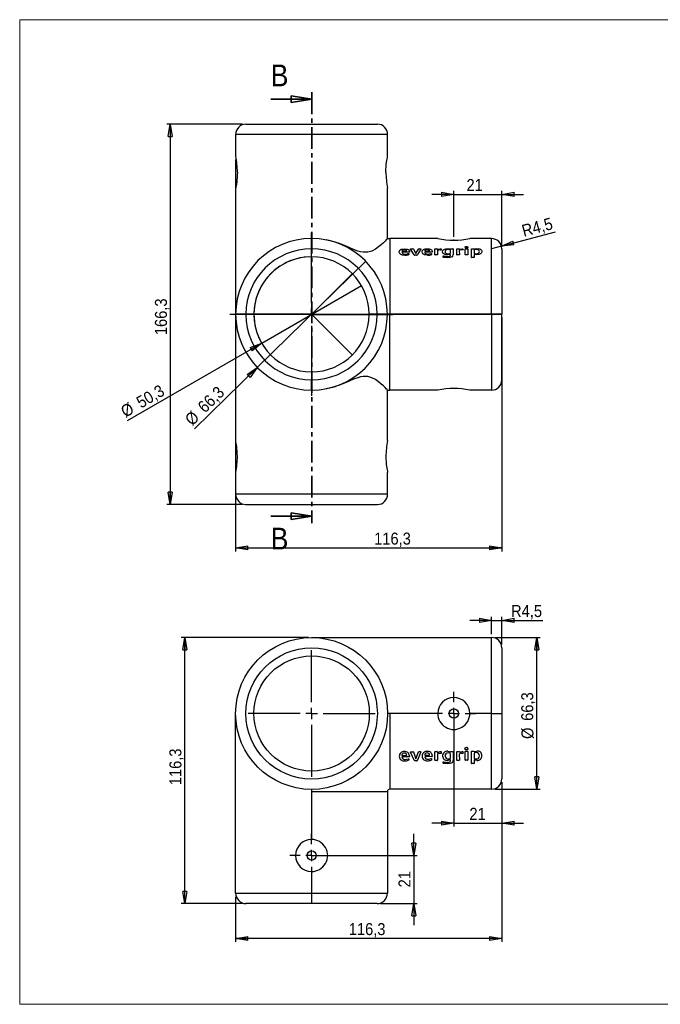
# Model space of a CAD drawing. Header units: millimetres. Extents: x 45 to 622, y 7 to 438.
# Tile 1 of 3: x 45 to 325, y 7 to 438. Entities that reach past the tile are written whole.
import ezdxf

# ---------------------------------------------------------------- set-up
doc = ezdxf.new("R2010")
doc.units = ezdxf.units.MM
doc.header["$LTSCALE"] = 1.5
doc.header["$PDSIZE"] = -1
doc.linetypes.add('SLD-Linia-ciągła', pattern=[0])
doc.linetypes.add('SLD-Linia-kreska-kropka', pattern=[10.16, 6.35, -1.27, 1.27, -1.27])
doc.layers.add('NOTATKI', color=7, linetype='SLD-Linia-ciągła')
doc.layers.add('RAMKA', color=7, linetype='SLD-Linia-ciągła', lineweight=70)
doc.styles.add('SLDTEXTSTYLE0', font='GOTHIC.TTF', dxfattribs={"width": 0.913})
doc.dimstyles.new('SLDDIMSTYLE0', dxfattribs={"dimtxt": 5.25, "dimasz": 5.334, "dimexe": 0, "dimexo": 0.0625, "dimgap": 1.3125, "dimtad": 1, "dimdec": 1, "dimrnd": 1e-09, "dimzin": 12, "dimdsep": 46, "dimtxsty": 'SLDTEXTSTYLE0', "dimblk1": 'CLOSED', "dimblk2": 'CLOSED', "dimsah": 1, "dimcen": 0.09, "dimadec": 0, "dimazin": 3, "dimtfac": 1, "dimtdec": 1, "dimtofl": 0, "dimtmove": 0, "dimatfit": 3, "dimldrblk": 'CLOSED', "dimfxl": 1, "dimfrac": 2, "dimtolj": 1, "dimtzin": 12, "dimarcsym": 0})
doc.dimstyles.new('SLDDIMSTYLE1', dxfattribs={"dimtxt": 5.25, "dimasz": 5.334, "dimexe": 0, "dimexo": 0.0625, "dimgap": 1.3125, "dimtad": 1, "dimdec": 1, "dimrnd": 1e-09, "dimzin": 12, "dimdsep": 46, "dimtxsty": 'SLDTEXTSTYLE0', "dimblk1": 'CLOSED', "dimblk2": 'CLOSED', "dimsah": 1, "dimcen": 0.09, "dimadec": 0, "dimazin": 3, "dimtfac": 1, "dimtdec": 1, "dimtmove": 0, "dimatfit": 0, "dimldrblk": 'CLOSED', "dimfxl": 1, "dimfrac": 2, "dimtolj": 1, "dimtzin": 12, "dimarcsym": 0})
doc.dimstyles.new('SLDDIMSTYLE2', dxfattribs={"dimtxt": 5.25, "dimasz": 5.334, "dimexe": 0, "dimexo": 0.0625, "dimgap": 1.3125, "dimtad": 1, "dimdec": 1, "dimrnd": 1e-09, "dimzin": 12, "dimdsep": 46, "dimtxsty": 'SLDTEXTSTYLE0', "dimblk1": 'NONE', "dimblk2": 'CLOSED', "dimsah": 1, "dimcen": 0, "dimadec": 0, "dimazin": 3, "dimtfac": 1, "dimtdec": 1, "dimtmove": 0, "dimatfit": 3, "dimldrblk": 'NONE', "dimfxl": 1, "dimfrac": 2, "dimtolj": 1, "dimtzin": 12, "dimarcsym": 0})
doc.dimstyles.new('SLDDIMSTYLE3', dxfattribs={"dimtxt": 5.25, "dimasz": 5.334, "dimexe": 0, "dimexo": 0.0625, "dimgap": 1.3125, "dimtad": 1, "dimdec": 1, "dimrnd": 1e-09, "dimzin": 12, "dimdsep": 46, "dimtxsty": 'SLDTEXTSTYLE0', "dimblk1": 'CLOSED', "dimblk2": 'CLOSED', "dimsah": 1, "dimcen": 0, "dimadec": 0, "dimazin": 3, "dimtfac": 1, "dimtdec": 1, "dimtofl": 0, "dimtmove": 0, "dimatfit": 3, "dimldrblk": 'CLOSED', "dimfxl": 1, "dimfrac": 2, "dimtolj": 1, "dimtzin": 12, "dimarcsym": 0})
doc.dimstyles.new('SLDDIMSTYLE4', dxfattribs={"dimtxt": 5.25, "dimasz": 5.334, "dimexe": 0, "dimexo": 0.0625, "dimgap": 1.3125, "dimtad": 1, "dimdec": 1, "dimrnd": 1e-09, "dimzin": 12, "dimdsep": 46, "dimtxsty": 'SLDTEXTSTYLE0', "dimblk1": 'NONE', "dimblk2": 'CLOSED', "dimsah": 1, "dimcen": 0, "dimadec": 0, "dimazin": 3, "dimtfac": 1, "dimtdec": 1, "dimtmove": 0, "dimatfit": 3, "dimldrblk": 'NONE', "dimfxl": 1, "dimfrac": 2, "dimtolj": 1, "dimtzin": 12, "dimarcsym": 0})

# ---------------------------------------------------------------- blocks, each defined once
blk = doc.blocks.new('_Closed')
at = {"color": 0, "linetype": 'ByBlock', "lineweight": -2}
for p, q in [((-1, 0.166667), (0, 0)), ((-1, 0.166667), (-1, -0.166667)), ((0, 0), (-1, -0.166667)), ((0, 0), (-1, 0))]:
    blk.add_line(p, q, dxfattribs=at)
blk = doc.blocks.new('_D')
at = {"layer": 'NOTATKI'}
for p, q in [((171.15, 167.86), (115.6, 167.86)), ((117.1, 51.56), (117.1, 167.86)), ((142.35, 51.56), (115.6, 51.56))]:
    blk.add_line(p, q, dxfattribs=at)
at = {"layer": 'NOTATKI', "xscale": 5.334000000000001, "yscale": 5.334000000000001}
for p, rotation in [((117.1, 167.86), 90.00000000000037), ((117.1, 51.56), 270.0000000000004)]:
    blk.add_blockref('_Closed', p, dxfattribs=dict(at, rotation=rotation))
at = {"layer": 'NOTATKI', "insert": (110.39, 103.29), "char_height": 5.25, "attachment_point": 1, "rotation": 90, "style": 'SLDTEXTSTYLE0'}
blk.add_mtext('116,3', dxfattribs=at)
blk = doc.blocks.new('_D_1')
at = {"layer": 'NOTATKI'}
for p, q in [((217.18, 72.56), (217.18, 82.08)), ((174.05, 72.56), (218.68, 72.56)), ((217.18, 72.56), (217.18, 51.56)), ((202.65, 51.56), (218.68, 51.56)), ((217.18, 51.56), (217.18, 42.03))]:
    blk.add_line(p, q, dxfattribs=at)
at = {"layer": 'NOTATKI', "xscale": 5.334000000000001, "yscale": 5.334000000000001}
for p, rotation in [((217.18, 72.56), 270.0000000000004), ((217.18, 51.56), 90.0000000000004)]:
    blk.add_blockref('_Closed', p, dxfattribs=dict(at, rotation=rotation))
at = {"layer": 'NOTATKI', "insert": (210.48, 58.62), "char_height": 5.25, "attachment_point": 1, "rotation": 90, "style": 'SLDTEXTSTYLE0'}
blk.add_mtext('21', dxfattribs=at)
blk = doc.blocks.new('_D_2')
at = {"layer": 'NOTATKI'}
for p, q in [((252.65, 167.86), (272.4, 167.86)), ((270.9, 101.56), (270.9, 167.86)), ((252.65, 101.56), (272.4, 101.56))]:
    blk.add_line(p, q, dxfattribs=at)
at = {"layer": 'NOTATKI', "xscale": 5.334000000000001, "yscale": 5.334000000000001}
for p, rotation in [((270.9, 167.86), 90.0000000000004), ((270.9, 101.56), 270.0000000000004)]:
    blk.add_blockref('_Closed', p, dxfattribs=dict(at, rotation=rotation))
at = {"layer": 'NOTATKI', "char_height": 5.25, "attachment_point": 1, "rotation": 90, "style": 'SLDTEXTSTYLE0'}
for s, insert in [('66,3', (264.12, 131.44)), ('%%c', (264.2, 123.52))]:
    blk.add_mtext(s, dxfattribs=dict(at, insert=insert))
blk = doc.blocks.new('_D_3')
at = {"layer": 'NOTATKI'}
for p, q in [((255.65, 104.56), (255.65, 34.8)), ((139.35, 54.56), (139.35, 34.8)), ((255.65, 36.3), (139.35, 36.3))]:
    blk.add_line(p, q, dxfattribs=at)
at = {"layer": 'NOTATKI', "xscale": 5.334000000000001, "yscale": 5.334000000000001, "rotation": 180.0000000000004}
blk.add_blockref('_Closed', (139.35, 36.3), dxfattribs=at)
at = {"layer": 'NOTATKI', "xscale": 5.334000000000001, "yscale": 5.334000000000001}
blk.add_blockref('_Closed', (255.65, 36.3), dxfattribs=at)
at = {"layer": 'NOTATKI', "insert": (188.77, 43.01), "char_height": 5.25, "attachment_point": 1, "style": 'SLDTEXTSTYLE0'}
blk.add_mtext('116,3', dxfattribs=at)
blk = doc.blocks.new('_D_4')
at = {"layer": 'NOTATKI'}
for p, q in [((234.65, 133.16), (234.65, 85.19)), ((255.65, 104.56), (255.65, 85.19)), ((234.65, 86.69), (225.13, 86.69)), ((234.65, 86.69), (255.65, 86.69)), ((255.65, 86.69), (265.18, 86.69))]:
    blk.add_line(p, q, dxfattribs=at)
at = {"layer": 'NOTATKI', "xscale": 5.334000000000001, "yscale": 5.334000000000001}
blk.add_blockref('_Closed', (234.65, 86.69), dxfattribs=at)
at = {"layer": 'NOTATKI', "xscale": 5.334000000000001, "yscale": 5.334000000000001, "rotation": 180.0000000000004}
blk.add_blockref('_Closed', (255.65, 86.69), dxfattribs=at)
at = {"layer": 'NOTATKI', "insert": (241.47, 93.4), "char_height": 5.25, "attachment_point": 1, "style": 'SLDTEXTSTYLE0'}
blk.add_mtext('21', dxfattribs=at)
blk = doc.blocks.new('_D_5')
at = {"layer": 'NOTATKI'}
for p, q in [((251.15, 169.36), (251.15, 176.87)), ((255.65, 164.86), (255.65, 176.87)), ((251.15, 175.37), (241.63, 175.37)), ((251.15, 175.37), (255.65, 175.37)), ((255.65, 175.37), (273.62, 175.37))]:
    blk.add_line(p, q, dxfattribs=at)
at = {"layer": 'NOTATKI', "xscale": 5.334000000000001, "yscale": 5.334000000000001}
blk.add_blockref('_Closed', (251.15, 175.37), dxfattribs=at)
at = {"layer": 'NOTATKI', "xscale": 5.334000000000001, "yscale": 5.334000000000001, "rotation": 180.0000000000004}
blk.add_blockref('_Closed', (255.65, 175.37), dxfattribs=at)
at = {"layer": 'NOTATKI', "insert": (259.67, 182.08), "char_height": 5.25, "attachment_point": 1, "style": 'SLDTEXTSTYLE0'}
blk.add_mtext('R4,5', dxfattribs=at)
blk = doc.blocks.new('SW_CENTERMARKSYMBOL_0')
at = {"layer": 'NOTATKI', "color": 0}
for p, q in [((0, 5), (0, 9.5)), ((-5, 0), (-9.5, 0)), ((0, 0), (-2.5, 0)), ((0, 0), (0, 2.5)), ((0, 0), (0, -2.5)), ((0, 0), (2.5, 0)), ((5, 0), (9.5, 0)), ((0, -5), (0, -9.5))]:
    blk.add_line(p, q, dxfattribs=at)
blk = doc.blocks.new('SW_CENTERMARKSYMBOL_1')
at = {"layer": 'NOTATKI', "color": 0}
for p, q in [((0, 5), (0, 9.5)), ((-5, 0), (-9.5, 0)), ((0, 0), (-2.5, 0)), ((0, 0), (0, 2.5)), ((0, 0), (0, -2.5)), ((0, 0), (2.5, 0)), ((5, 0), (9.5, 0)), ((0, -5), (0, -9.5))]:
    blk.add_line(p, q, dxfattribs=at)
blk = doc.blocks.new('SW_CENTERMARKSYMBOL_2')
at = {"layer": 'NOTATKI', "color": 0}
for p, q in [((0, 5), (0, 27.7)), ((-5, 0), (-27.7, 0)), ((0, 0), (-2.5, 0)), ((0, 0), (0, 2.5)), ((0, 0), (0, -2.5)), ((0, 0), (2.5, 0)), ((5, 0), (27.7, 0)), ((0, -5), (0, -27.7))]:
    blk.add_line(p, q, dxfattribs=at)
blk = doc.blocks.new('_D_6')
at = {"layer": 'NOTATKI'}
for p, q in [((234.65, 361.64), (225.13, 361.64)), ((234.65, 343.06), (234.65, 363.14)), ((234.65, 361.64), (255.65, 361.64)), ((255.65, 339.32), (255.65, 363.14)), ((255.65, 361.64), (265.18, 361.64))]:
    blk.add_line(p, q, dxfattribs=at)
at = {"layer": 'NOTATKI', "xscale": 5.334000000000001, "yscale": 5.334000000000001}
blk.add_blockref('_Closed', (234.65, 361.64), dxfattribs=at)
at = {"layer": 'NOTATKI', "xscale": 5.334000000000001, "yscale": 5.334000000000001, "rotation": 180.0000000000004}
blk.add_blockref('_Closed', (255.65, 361.64), dxfattribs=at)
at = {"layer": 'NOTATKI', "insert": (240.19, 368.34), "char_height": 5.25, "attachment_point": 1, "style": 'SLDTEXTSTYLE0'}
blk.add_mtext('21', dxfattribs=at)
blk = doc.blocks.new('_D_7')
at = {"layer": 'NOTATKI'}
for q in [(194.28, 321.74), (91.89, 262.63)]:
    blk.add_line((150.72, 296.59), q, dxfattribs=at)
blk.add_arc((172.5, 309.17), 25.15, 93.4132, 213.4132, dxfattribs=at)
at = {"layer": 'NOTATKI', "xscale": 5.334000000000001, "yscale": 5.334000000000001, "rotation": 30.00000000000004}
blk.add_blockref('_Closed', (150.72, 296.59, 12.15), dxfattribs=at)
at = {"layer": 'NOTATKI', "char_height": 5.25, "attachment_point": 1, "rotation": 30, "style": 'SLDTEXTSTYLE0'}
for s, insert in [('50,3', (95.36, 272.46)), ('%%c', (88.54, 268.43))]:
    blk.add_mtext(s, dxfattribs=dict(at, insert=insert))
blk = doc.blocks.new('_None')
blk = doc.blocks.new('_D_8')
at = {"layer": 'NOTATKI'}
for q in [(279.07, 345.3), (251.15, 337.82)]:
    blk.add_line((255.5, 338.98), q, dxfattribs=at)
at = {"layer": 'NOTATKI', "xscale": 5.334000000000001, "yscale": 5.334000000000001, "rotation": 195.0000000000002}
blk.add_blockref('_Closed', (255.5, 338.98, 12.15), dxfattribs=at)
at = {"layer": 'NOTATKI', "insert": (263.88, 348.1), "char_height": 5.25, "attachment_point": 1, "rotation": 15, "style": 'SLDTEXTSTYLE0'}
blk.add_mtext('R4,5', dxfattribs=at)
blk = doc.blocks.new('_D_9')
at = {"layer": 'NOTATKI'}
for p, q in [((139.35, 376.81), (139.35, 205.53)), ((255.65, 307.77), (255.65, 205.53)), ((139.35, 207.03), (255.65, 207.03))]:
    blk.add_line(p, q, dxfattribs=at)
at = {"layer": 'NOTATKI', "xscale": 5.334000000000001, "yscale": 5.334000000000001, "rotation": 180.0000000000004}
blk.add_blockref('_Closed', (139.35, 207.03, 12.15), dxfattribs=at)
at = {"layer": 'NOTATKI', "xscale": 5.334000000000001, "yscale": 5.334000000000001}
blk.add_blockref('_Closed', (255.65, 207.03, 12.15), dxfattribs=at)
at = {"layer": 'NOTATKI', "insert": (199.86, 213.74), "char_height": 5.25, "attachment_point": 1, "style": 'SLDTEXTSTYLE0'}
blk.add_mtext('116,3', dxfattribs=at)
blk = doc.blocks.new('_D_10')
at = {"layer": 'NOTATKI'}
for p, q in [((142.35, 392.32), (109.28, 392.32)), ((110.78, 392.32), (110.78, 226.02)), ((142.35, 226.02), (109.28, 226.02))]:
    blk.add_line(p, q, dxfattribs=at)
at = {"layer": 'NOTATKI', "xscale": 5.334000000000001, "yscale": 5.334000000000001}
for p, rotation in [((110.78, 392.32, 12.15), 90.0000000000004), ((110.78, 226.02, 12.15), 270.0000000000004)]:
    blk.add_blockref('_Closed', p, dxfattribs=dict(at, rotation=rotation))
at = {"layer": 'NOTATKI', "insert": (104.08, 300.08), "char_height": 5.25, "attachment_point": 1, "rotation": 90, "style": 'SLDTEXTSTYLE0'}
blk.add_mtext('166,3', dxfattribs=at)
blk = doc.blocks.new('_D_11')
at = {"layer": 'NOTATKI'}
for q in [(196.19, 332.36), (121.36, 259.11)]:
    blk.add_line((148.81, 285.98), q, dxfattribs=at)
at = {"layer": 'NOTATKI', "xscale": 5.334000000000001, "yscale": 5.334000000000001, "rotation": 44.39158559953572}
blk.add_blockref('_Closed', (148.81, 285.98, 12.15), dxfattribs=at)
at = {"layer": 'NOTATKI', "char_height": 5.25, "attachment_point": 1, "rotation": 44.3916, "style": 'SLDTEXTSTYLE0'}
for s, insert in [('66,3', (122.28, 269.49)), ('%%c', (116.68, 263.89))]:
    blk.add_mtext(s, dxfattribs=dict(at, insert=insert))
blk = doc.blocks.new('SW_CENTERMARKSYMBOL_3')
at = {"layer": 'NOTATKI', "color": 0}
for p, q in [((0, 5), (0, 35.65)), ((-5, 0), (-35.65, 0)), ((0, 0), (-2.5, 0)), ((0, 0), (0, 2.5)), ((0, 0), (0, -2.5)), ((0, 0), (2.5, 0)), ((5, 0), (35.65, 0)), ((0, -5), (0, -35.65))]:
    blk.add_line(p, q, dxfattribs=at)

msp = doc.modelspace()

# ---------------------------------------------------------------- linework, layer by layer
at = {"color": 7, "linetype": 'SLD-Linia-kreska-kropka', "lineweight": 35}
msp.add_line((172.65, 406.27), (172.65, 217.93), dxfattribs=at)
at = {"color": 7, "linetype": 'SLD-Linia-ciągła', "lineweight": 35}
for p, q in [((154.65, 403.27), (172.65, 403.27)), ((154.65, 220.93), (172.65, 220.93))]:
    msp.add_line(p, q, dxfattribs=at)
at = {"color": 7, "linetype": 'SLD-Linia-ciągła', "lineweight": 25}
for p, q in [((143.85, 392.32), (201.25, 392.32)), ((139.35, 387.82), (139.35, 378.31)), ((205.75, 387.82), (139.35, 387.82)), ((205.75, 378.29), (205.75, 387.82)), ((139.35, 364.34), (139.35, 309.27)), ((205.75, 342.32), (205.75, 364.33)), ((172.5, 342.32), (172.5, 337.82)), ((205.75, 342.32), (205.75, 342.32)), ((205.75, 342.32), (206.65, 342.32)), ((206.65, 342.32), (206.65, 309.27)), ((227.65, 342.32), (206.65, 342.32)), ((251.15, 342.32), (241.65, 342.32)), ((251.15, 309.27), (251.15, 342.32)), ((211.98, 336.84), (211.98, 336.77)), ((211.98, 336.77), (214.1, 336.78)), ((215.13, 336.35), (211.99, 336.33)), ((215.24, 336.64), (215.25, 336.42)), ((217.28, 335.23), (215.77, 337.65)), ((215.93, 337.77), (216.79, 337.77)), ((216.99, 337.71), (218.14, 335.71)), ((218.14, 335.71), (219.25, 337.7)), ((220.2, 337.71), (218.77, 335.27)), ((219.5, 337.79), (220.06, 337.79)), ((221.96, 336.89), (221.97, 336.82)), ((221.97, 336.82), (224.09, 336.83)), ((225.11, 336.4), (221.97, 336.38)), ((225.23, 336.68), (225.23, 336.47)), ((226.41, 335.21), (226.37, 337.73)), ((226.49, 337.79), (227.26, 337.8)), ((227.41, 337.73), (227.41, 337.65)), ((227.52, 336.95), (227.55, 335.21)), ((227.68, 337.69), (228.75, 337.82)), ((228.69, 337.29), (228.46, 337.31)), ((228.86, 337.29), (228.69, 337.29)), ((229.13, 337.72), (229.14, 337.36)), ((232.89, 337.4), (232.22, 337.47)), ((233.2, 336.03), (233.18, 337.11)), ((233.27, 337.73), (233.27, 337.78)), ((233.39, 337.84), (234.18, 337.85)), ((235.95, 335.26), (235.91, 337.77)), ((236.03, 337.83), (236.8, 337.84)), ((236.95, 337.77), (236.95, 337.69)), ((237.06, 336.99), (237.09, 335.26)), ((237.22, 337.73), (238.29, 337.86)), ((238.23, 337.34), (238, 337.36)), ((238.4, 337.33), (238.23, 337.34)), ((238.67, 337.76), (238.68, 337.4)), ((239.66, 335.28), (239.62, 337.82)), ((239.74, 337.88), (240.63, 337.88)), ((240.76, 337.82), (240.8, 335.28)), ((242.48, 337.88), (243.2, 337.88)), ((243.38, 337.82), (243.38, 337.77)), ((243.51, 337.18), (243.52, 336.03)), ((243.65, 337.81), (244.69, 337.94)), ((255.65, 337.82), (255.65, 309.27)), ((213.41, 335.49), (213.96, 335.53)), ((213.96, 335.53), (214.75, 335.73)), ((214.98, 335.64), (214.98, 335.38)), ((218.37, 335.03), (217.65, 335.03)), ((223.39, 335.54), (223.95, 335.59)), ((223.95, 335.59), (224.73, 335.78)), ((224.96, 335.69), (224.96, 335.43)), ((227.42, 335.14), (226.53, 335.13)), ((229.97, 334.25), (229.96, 334.6)), ((231.9, 333.91), (230.62, 334)), ((232.96, 335.31), (232, 335.16)), ((233.21, 335.36), (232.96, 335.31)), ((233.21, 335.22), (233.21, 335.36)), ((236.96, 335.19), (236.07, 335.18)), ((240.67, 335.21), (239.78, 335.2)), ((243.43, 333.99), (242.54, 333.99)), ((243.53, 335.35), (243.55, 334.07)), ((244.68, 335.18), (243.79, 335.3)), ((143.85, 309.27), (139.35, 309.27)), ((139.35, 309.07), (139.35, 253.99)), ((143.85, 309.07), (139.35, 309.07)), ((147.35, 309.27), (143.85, 309.27)), ((147.35, 309.07), (143.85, 309.07)), ((172.65, 309.27), (147.35, 309.27)), ((172.65, 309.07), (147.35, 309.07)), ((172.65, 309.27), (197.65, 309.27)), ((172.65, 309.07), (197.65, 309.07)), ((201.15, 309.27), (197.65, 309.27)), ((201.15, 309.07), (197.65, 309.07)), ((205.65, 309.27), (201.15, 309.27)), ((205.65, 309.07), (201.15, 309.07)), ((206.65, 309.27), (205.65, 309.27)), ((206.65, 309.07), (205.65, 309.07)), ((251.15, 309.27), (206.65, 309.27)), ((206.65, 276.02), (206.65, 309.07)), ((251.15, 309.07), (206.65, 309.07)), ((255.65, 309.27), (251.15, 309.27)), ((251.15, 309.07), (251.15, 276.02)), ((255.65, 309.07), (251.15, 309.07)), ((255.65, 280.52), (255.65, 309.07)), ((172.5, 276.02), (172.5, 280.52)), ((205.75, 276.02), (205.75, 276.02)), ((205.75, 254.01), (205.75, 276.02)), ((205.75, 276.02), (206.65, 276.02)), ((227.65, 276.02), (206.65, 276.02)), ((251.15, 276.02), (241.65, 276.02)), ((139.35, 240.03), (139.35, 230.52)), ((205.75, 230.52), (205.75, 240.04)), ((205.75, 230.52), (139.35, 230.52)), ((143.85, 226.02), (201.25, 226.02)), ((172.65, 167.86), (251.15, 167.86)), ((251.15, 134.71), (251.15, 167.86)), ((255.65, 163.36), (255.65, 134.71)), ((139.35, 56.06), (139.35, 134.56)), ((206.65, 134.71), (205.75, 134.71)), ((206.65, 134.71), (206.65, 101.56)), ((227.65, 134.71), (206.65, 134.71)), ((251.15, 134.71), (241.65, 134.71)), ((251.15, 101.56), (251.15, 134.71)), ((251.15, 134.71), (255.65, 134.71)), ((255.65, 134.71), (255.65, 106.06)), ((211.98, 116.46), (211.98, 116.34)), ((211.98, 116.34), (214.1, 116.36)), ((217.28, 114.22), (215.77, 117.75)), ((215.93, 117.95), (216.79, 117.95)), ((216.99, 117.85), (218.14, 114.84)), ((218.14, 114.84), (219.25, 117.83)), ((220.2, 117.85), (218.77, 114.27)), ((219.5, 117.97), (220.06, 117.98)), ((221.96, 116.53), (221.97, 116.42)), ((221.97, 116.42), (224.09, 116.43)), ((226.41, 114.19), (226.37, 117.88)), ((226.49, 117.98), (227.26, 117.99)), ((227.41, 117.88), (227.41, 117.74)), ((227.52, 116.61), (227.55, 114.2)), ((227.68, 117.8), (228.75, 118.03)), ((228.69, 117.16), (228.46, 117.19)), ((228.86, 117.15), (228.69, 117.16)), ((229.13, 117.86), (229.14, 117.27)), ((232.89, 117.33), (232.22, 117.45)), ((233.2, 115.28), (233.18, 116.86)), ((233.27, 117.87), (233.27, 117.97)), ((233.39, 118.07), (234.18, 118.08)), ((235.95, 114.26), (235.91, 117.95)), ((236.03, 118.06), (236.8, 118.06)), ((236.95, 117.95), (236.95, 117.82)), ((237.06, 116.68), (237.09, 114.26)), ((237.22, 117.87), (238.29, 118.1)), ((238.23, 117.23), (238, 117.26)), ((238.4, 117.21), (238.23, 117.23)), ((238.67, 117.93), (238.68, 117.34)), ((239.66, 114.28), (239.62, 118.02)), ((239.74, 118.13), (240.63, 118.14)), ((240.76, 118.03), (240.8, 114.29)), ((242.48, 118.14), (243.2, 118.14)), ((243.38, 118.03), (243.38, 117.95)), ((243.51, 116.97), (243.52, 115.28)), ((243.65, 118.02), (244.69, 118.24)), ((215.13, 115.73), (211.99, 115.7)), ((213.41, 114.56), (213.96, 114.61)), ((213.96, 114.61), (214.75, 114.87)), ((214.98, 114.75), (214.98, 114.41)), ((215.24, 116.15), (215.25, 115.83)), ((218.37, 113.97), (217.65, 113.97)), ((225.11, 115.8), (221.97, 115.77)), ((223.39, 114.62), (223.95, 114.68)), ((223.95, 114.68), (224.73, 114.94)), ((224.96, 114.82), (224.96, 114.48)), ((225.23, 116.22), (225.23, 115.9)), ((227.42, 114.1), (226.53, 114.1)), ((229.97, 113.03), (229.96, 113.44)), ((231.9, 112.64), (230.62, 112.75)), ((232.96, 114.32), (232, 114.13)), ((233.21, 114.39), (232.96, 114.32)), ((233.21, 114.2), (233.21, 114.39)), ((236.96, 114.17), (236.07, 114.16)), ((240.67, 114.19), (239.78, 114.19)), ((243.43, 112.74), (242.54, 112.73)), ((243.53, 114.37), (243.55, 112.83)), ((244.68, 114.15), (243.79, 114.31)), ((172.5, 101.46), (172.5, 100.56)), ((172.5, 100.56), (205.65, 100.56)), ((172.5, 100.56), (172.5, 79.56)), ((205.65, 100.56), (205.65, 56.06)), ((251.15, 101.56), (206.65, 101.56)), ((172.5, 65.56), (172.5, 56.06)), ((139.35, 56.06), (172.5, 56.06)), ((172.5, 56.06), (172.5, 51.56)), ((172.5, 56.06), (205.65, 56.06)), ((172.5, 51.56), (143.85, 51.56)), ((201.15, 51.56), (172.5, 51.56))]:
    msp.add_line(p, q, dxfattribs=at)
at = {"color": 7, "linetype": 'SLD-Linia-ciągła', "lineweight": 25, "flags": 128}
for points in [[(205, 371.32), (205.02, 372.46), (205.09, 373.61), (205.18, 374.65), (205.29, 375.64), (205.41, 376.48), (205.54, 377.21), (205.64, 377.76), (205.71, 378.13), (205.75, 378.3), (205.75, 378.29)], [(140.1, 371.32), (140.08, 370.17), (140.02, 369.03), (139.93, 367.98), (139.81, 367), (139.69, 366.15), (139.57, 365.43), (139.46, 364.88), (139.39, 364.5), (139.35, 364.33), (139.36, 364.34)], [(205.75, 342.32), (205.68, 342.25), (205.48, 342.04), (205.13, 341.7), (204.65, 341.22), (203.88, 340.49), (202.94, 339.63), (201.81, 338.67), (200.49, 337.71), (198.91, 336.86), (197.05, 336.32), (195.01, 336.31), (193.89, 336.53), (192.73, 336.86), (190.85, 337.57), (188.9, 338.39), (186.85, 339.25), (184.71, 340.08), (182.78, 340.73), (180.77, 341.29), (178.95, 341.68)], [(210.84, 336.46), (210.95, 336.98), (211.12, 337.22), (211.37, 337.43), (211.72, 337.6), (212.13, 337.71), (213.06, 337.8)], [(213.25, 335.01), (212.29, 335.09), (211.85, 335.21), (211.47, 335.4), (211.17, 335.63), (210.98, 335.9), (210.84, 336.46)], [(213.03, 337.39), (212.62, 337.34), (212.44, 337.3), (212.27, 337.24), (212.14, 337.16), (212.05, 337.06), (211.98, 336.84)], [(211.99, 336.33), (212.08, 336.01), (212.2, 335.86), (212.38, 335.73), (212.6, 335.62), (212.85, 335.55), (213.41, 335.49)], [(214.1, 336.78), (214.03, 337.02), (213.95, 337.13), (213.83, 337.23), (213.66, 337.3), (213.46, 337.35), (213.03, 337.39)], [(213.06, 337.8), (213.92, 337.74), (214.33, 337.65), (214.67, 337.51), (214.94, 337.33), (215.12, 337.11), (215.24, 336.64)], [(215.25, 336.42), (215.24, 336.39), (215.23, 336.38), (215.21, 336.37), (215.17, 336.36), (215.13, 336.35)], [(215.75, 337.71), (215.75, 337.73), (215.76, 337.74), (215.78, 337.75), (215.81, 337.76), (215.87, 337.77), (215.93, 337.77)], [(215.77, 337.65), (215.75, 337.68), (215.75, 337.71)], [(220.06, 337.79), (220.16, 337.78), (220.18, 337.78), (220.2, 337.77), (220.21, 337.76), (220.21, 337.75)], [(220.21, 337.75), (220.21, 337.73), (220.2, 337.71)], [(220.82, 336.5), (220.93, 337.02), (221.1, 337.27), (221.35, 337.47), (221.7, 337.64), (222.11, 337.76), (223.04, 337.84)], [(223.23, 335.06), (222.27, 335.14), (221.83, 335.26), (221.45, 335.45), (221.15, 335.68), (220.96, 335.95), (220.82, 336.5)], [(223.01, 337.43), (222.61, 337.39), (222.42, 337.35), (222.26, 337.29), (222.12, 337.21), (222.03, 337.11), (221.96, 336.89)], [(221.97, 336.38), (222.06, 336.06), (222.18, 335.91), (222.36, 335.78), (222.58, 335.67), (222.84, 335.6), (223.39, 335.54)], [(224.09, 336.83), (224.01, 337.07), (223.93, 337.18), (223.81, 337.27), (223.64, 337.35), (223.45, 337.4), (223.01, 337.43)], [(223.04, 337.84), (223.91, 337.79), (224.31, 337.69), (224.65, 337.55), (224.92, 337.37), (225.1, 337.16), (225.23, 336.68)], [(224.73, 335.78), (224.79, 335.8), (224.85, 335.8)], [(224.85, 335.8), (224.88, 335.8), (224.91, 335.79), (224.93, 335.78), (224.94, 335.76), (224.96, 335.69)], [(225.23, 336.47), (225.22, 336.44), (225.21, 336.43), (225.2, 336.42), (225.16, 336.4), (225.11, 336.4)], [(226.37, 337.73), (226.38, 337.75), (226.39, 337.76), (226.4, 337.77), (226.44, 337.78), (226.49, 337.79)], [(227.41, 337.65), (227.55, 337.66), (227.68, 337.69)], [(228.23, 337.32), (227.94, 337.3), (227.8, 337.28), (227.69, 337.23), (227.6, 337.17), (227.55, 337.1), (227.52, 336.95)], [(228.46, 337.31), (228.34, 337.32), (228.23, 337.32)], [(228.75, 337.82), (228.86, 337.82), (228.98, 337.81)], [(228.99, 337.28), (228.93, 337.28), (228.86, 337.29)], [(228.98, 337.81), (229.05, 337.8), (229.08, 337.8), (229.1, 337.79), (229.11, 337.78), (229.12, 337.76), (229.13, 337.72)], [(229.14, 337.36), (229.13, 337.33), (229.12, 337.31), (229.1, 337.3), (229.08, 337.3), (229.06, 337.29), (228.99, 337.28)], [(229.74, 336.55), (229.88, 337.07), (230.07, 337.3), (230.35, 337.51), (230.71, 337.68), (231.13, 337.79), (232.06, 337.88)], [(232, 335.16), (231.1, 335.26), (230.7, 335.38), (230.35, 335.57), (230.07, 335.79), (229.89, 336.04), (229.74, 336.55)], [(232.22, 337.47), (231.63, 337.41), (231.37, 337.33), (231.17, 337.21), (231.03, 337.07), (230.94, 336.9), (230.88, 336.57)], [(230.88, 336.57), (230.95, 336.23), (231.05, 336.06), (231.21, 335.92), (231.42, 335.79), (231.68, 335.7), (232.27, 335.64)], [(232.06, 337.88), (232.57, 337.86), (233.06, 337.76)], [(232.27, 335.64), (232.59, 335.66), (232.89, 335.72), (233.02, 335.78), (233.12, 335.85), (233.2, 336.03)], [(233.18, 337.11), (233.18, 337.2), (233.16, 337.24), (233.13, 337.28), (233.03, 337.34), (232.89, 337.4)], [(233.06, 337.76), (233.15, 337.73), (233.27, 337.73)], [(233.27, 337.78), (233.28, 337.81), (233.28, 337.82), (233.3, 337.83), (233.31, 337.83), (233.34, 337.84), (233.39, 337.84)], [(234.31, 337.78), (234.33, 336.54), (234.35, 335.16)], [(235.91, 337.77), (235.92, 337.79), (235.93, 337.81), (235.94, 337.81), (235.98, 337.83), (236.03, 337.83)], [(236.95, 337.69), (237.09, 337.7), (237.22, 337.73)], [(237.77, 337.36), (237.48, 337.34), (237.34, 337.32), (237.23, 337.28), (237.14, 337.21), (237.09, 337.14), (237.06, 336.99)], [(238, 337.36), (237.88, 337.36), (237.77, 337.36)], [(238.29, 337.86), (238.41, 337.86), (238.52, 337.85)], [(238.53, 337.32), (238.47, 337.32), (238.4, 337.33)], [(238.52, 337.85), (238.59, 337.85), (238.62, 337.84), (238.64, 337.83), (238.66, 337.82), (238.66, 337.8), (238.67, 337.76)], [(238.68, 337.4), (238.67, 337.37), (238.66, 337.36), (238.64, 337.35), (238.62, 337.34), (238.6, 337.33), (238.53, 337.32)], [(239.51, 338.52), (239.56, 338.64), (239.61, 338.69), (239.7, 338.73), (239.81, 338.76), (239.94, 338.78), (240.2, 338.79)], [(240.17, 338.23), (239.9, 338.24), (239.79, 338.26), (239.7, 338.29), (239.63, 338.33), (239.58, 338.39), (239.51, 338.52)], [(239.62, 337.82), (239.63, 337.84), (239.64, 337.85), (239.65, 337.86), (239.69, 337.87), (239.74, 337.88)], [(240.84, 338.52), (240.79, 338.39), (240.74, 338.34), (240.66, 338.3), (240.55, 338.27), (240.43, 338.24), (240.17, 338.23)], [(240.2, 338.79), (240.46, 338.78), (240.57, 338.76), (240.66, 338.73), (240.72, 338.69), (240.77, 338.64), (240.84, 338.52)], [(242.36, 337.82), (242.37, 337.84), (242.38, 337.85), (242.39, 337.86), (242.43, 337.87), (242.48, 337.88)], [(242.41, 334.07), (242.39, 336.07), (242.36, 337.82)], [(243.2, 337.88), (243.27, 337.88), (243.33, 337.87), (243.35, 337.86), (243.37, 337.85), (243.38, 337.84), (243.38, 337.82)], [(243.38, 337.77), (243.52, 337.78), (243.65, 337.81)], [(244.45, 337.54), (244.13, 337.52), (243.82, 337.46), (243.68, 337.41), (243.59, 337.34), (243.51, 337.18)], [(243.52, 336.03), (243.62, 335.85), (243.72, 335.78), (243.86, 335.73), (244.16, 335.67), (244.48, 335.65)], [(245.82, 336.66), (245.76, 336.99), (245.66, 337.15), (245.51, 337.28), (245.3, 337.4), (245.05, 337.48), (244.45, 337.54)], [(244.48, 335.65), (245.02, 335.72), (245.48, 335.9)], [(246.96, 336.66), (246.83, 336.13), (246.64, 335.87), (246.37, 335.64), (246.02, 335.44), (245.61, 335.3), (244.68, 335.18)], [(244.69, 337.94), (245.6, 337.86), (246.02, 337.75), (246.37, 337.59), (246.64, 337.4), (246.82, 337.17), (246.96, 336.66)], [(245.48, 335.9), (245.78, 336.26), (245.82, 336.66)], [(214.75, 335.73), (214.81, 335.74), (214.87, 335.75)], [(214.98, 335.38), (214.98, 335.32), (214.97, 335.29), (214.95, 335.27), (214.92, 335.25), (214.88, 335.23), (214.79, 335.2)], [(214.87, 335.75), (214.9, 335.75), (214.93, 335.74), (214.95, 335.73), (214.96, 335.71), (214.98, 335.64)], [(224.96, 335.43), (224.96, 335.37), (224.95, 335.34), (224.93, 335.32), (224.9, 335.3), (224.86, 335.28), (224.77, 335.26)], [(227.55, 335.21), (227.53, 335.18), (227.52, 335.17), (227.51, 335.16), (227.47, 335.15), (227.42, 335.14)], [(229.96, 334.6), (229.97, 334.63), (229.97, 334.65), (229.98, 334.66), (230, 334.67), (230.02, 334.68), (230.07, 334.69)], [(230.62, 334), (230.23, 334.07), (230.13, 334.1), (230.05, 334.13), (230, 334.18), (229.97, 334.25)], [(230.07, 334.69), (230.15, 334.68), (230.22, 334.66)], [(231.83, 334.43), (232.45, 334.48), (232.99, 334.69)], [(233.82, 334.25), (232.9, 333.98), (231.9, 333.91)], [(232.99, 334.69), (233.18, 334.94), (233.21, 335.22)], [(237.09, 335.26), (237.07, 335.24), (237.06, 335.22), (237.05, 335.21), (237.01, 335.2), (236.96, 335.19)], [(240.8, 335.28), (240.78, 335.26), (240.77, 335.24), (240.76, 335.23), (240.72, 335.22), (240.67, 335.21)], [(243.55, 334.07), (243.54, 334.04), (243.53, 334.03), (243.52, 334.02), (243.48, 334), (243.43, 333.99)], [(243.67, 335.34), (243.6, 335.35), (243.53, 335.35)], [(243.79, 335.3), (243.73, 335.32), (243.67, 335.34)], [(172.65, 309.27), (174.73, 311.35), (176.81, 313.42), (178.9, 315.51), (180.97, 317.58), (183.17, 319.78), (185.32, 321.93), (187.46, 324.06), (189.49, 326.09), (190.3, 326.89)], [(172.65, 309.07), (174.73, 306.99), (176.81, 304.91), (178.9, 302.82), (180.97, 300.76), (183.17, 298.56), (185.32, 296.41), (187.46, 294.28), (189.49, 292.25), (190.3, 291.44)], [(205.75, 276.02), (205.68, 276.09), (205.48, 276.29), (205.13, 276.64), (204.65, 277.12), (203.88, 277.85), (202.94, 278.71), (201.81, 279.67), (200.49, 280.62), (198.91, 281.48), (197.05, 282.02), (195.01, 282.02), (193.89, 281.81), (192.73, 281.48), (190.85, 280.77), (188.9, 279.95), (186.85, 279.08), (184.71, 278.26), (182.78, 277.61), (180.77, 277.05), (178.95, 276.65)], [(140.1, 247.02), (140.08, 248.16), (140.02, 249.31), (139.93, 250.35), (139.81, 251.34), (139.69, 252.18), (139.57, 252.91), (139.46, 253.46), (139.39, 253.83), (139.35, 254), (139.36, 253.99)], [(205, 247.02), (205.02, 245.87), (205.09, 244.73), (205.18, 243.68), (205.29, 242.7), (205.41, 241.85), (205.54, 241.13), (205.64, 240.58), (205.71, 240.2), (205.75, 240.03), (205.75, 240.04)], [(215.75, 117.84), (215.75, 117.87), (215.76, 117.9), (215.78, 117.91), (215.81, 117.93), (215.87, 117.94), (215.93, 117.95)], [(215.77, 117.75), (215.75, 117.8), (215.75, 117.84)], [(220.06, 117.98), (220.16, 117.97), (220.18, 117.96), (220.2, 117.94), (220.21, 117.93), (220.21, 117.9)], [(220.21, 117.9), (220.21, 117.88), (220.2, 117.85)], [(227.41, 117.74), (227.55, 117.76), (227.68, 117.8)], [(228.23, 117.2), (227.94, 117.17), (227.8, 117.13), (227.69, 117.06), (227.6, 116.96), (227.55, 116.85), (227.52, 116.61)], [(228.46, 117.19), (228.34, 117.2), (228.23, 117.2)], [(228.75, 118.03), (228.86, 118.03), (228.98, 118.02)], [(228.99, 117.14), (228.93, 117.14), (228.86, 117.15)], [(228.98, 118.02), (229.05, 118.01), (229.08, 117.99), (229.1, 117.98), (229.11, 117.96), (229.12, 117.93), (229.13, 117.86)], [(229.14, 117.27), (229.13, 117.21), (229.12, 117.19), (229.1, 117.17), (229.08, 117.16), (229.06, 117.15), (228.99, 117.14)], [(232.06, 118.14), (232.57, 118.1), (233.06, 117.94)], [(233.06, 117.94), (233.15, 117.89), (233.27, 117.87)], [(233.27, 117.97), (233.28, 118.01), (233.28, 118.03), (233.3, 118.04), (233.31, 118.05), (233.34, 118.06), (233.39, 118.07)], [(234.31, 117.97), (234.33, 116), (234.35, 114.13)], [(236.95, 117.82), (237.09, 117.83), (237.22, 117.87)], [(237.77, 117.27), (237.48, 117.24), (237.34, 117.2), (237.23, 117.13), (237.14, 117.03), (237.09, 116.92), (237.06, 116.68)], [(238, 117.26), (237.88, 117.27), (237.77, 117.27)], [(238.29, 118.1), (238.41, 118.1), (238.52, 118.09)], [(238.53, 117.21), (238.47, 117.21), (238.4, 117.21)], [(238.52, 118.09), (238.59, 118.08), (238.62, 118.06), (238.64, 118.05), (238.66, 118.03), (238.66, 118), (238.67, 117.93)], [(238.68, 117.34), (238.67, 117.28), (238.66, 117.26), (238.64, 117.24), (238.62, 117.23), (238.6, 117.22), (238.53, 117.21)], [(239.51, 119.29), (239.56, 119.53), (239.61, 119.63), (239.7, 119.71), (239.81, 119.77), (239.94, 119.81), (240.2, 119.83)], [(240.17, 118.76), (239.9, 118.78), (239.79, 118.81), (239.7, 118.87), (239.63, 118.95), (239.58, 119.05), (239.51, 119.29)], [(240.84, 119.29), (240.79, 119.06), (240.74, 118.96), (240.66, 118.88), (240.55, 118.82), (240.43, 118.78), (240.17, 118.76)], [(242.41, 112.82), (242.39, 115.34), (242.36, 118.03)], [(243.2, 118.14), (243.27, 118.14), (243.33, 118.12), (243.35, 118.11), (243.37, 118.08), (243.38, 118.06), (243.38, 118.03)], [(243.38, 117.95), (243.52, 117.97), (243.65, 118.02)], [(244.45, 117.56), (244.13, 117.53), (243.82, 117.43), (243.68, 117.35), (243.59, 117.24), (243.51, 116.97)], [(214.75, 114.87), (214.81, 114.89), (214.87, 114.9)], [(214.98, 114.41), (214.98, 114.33), (214.97, 114.3), (214.95, 114.27), (214.92, 114.24), (214.88, 114.22), (214.79, 114.19)], [(214.87, 114.9), (214.9, 114.9), (214.93, 114.89), (214.95, 114.87), (214.96, 114.85), (214.98, 114.75)], [(224.73, 114.94), (224.79, 114.96), (224.85, 114.97)], [(224.96, 114.48), (224.96, 114.4), (224.95, 114.36), (224.93, 114.33), (224.9, 114.31), (224.86, 114.29), (224.77, 114.25)], [(224.85, 114.97), (224.88, 114.97), (224.91, 114.96), (224.93, 114.94), (224.94, 114.92), (224.96, 114.82)], [(229.96, 113.44), (229.97, 113.48), (229.97, 113.5), (229.98, 113.52), (230, 113.53), (230.02, 113.54), (230.07, 113.55)], [(230.62, 112.75), (230.23, 112.83), (230.13, 112.85), (230.05, 112.89), (230, 112.95), (229.97, 113.03)], [(230.07, 113.55), (230.15, 113.54), (230.22, 113.52)], [(231.83, 113.24), (232.45, 113.3), (232.99, 113.55)], [(233.82, 113.03), (232.9, 112.73), (231.9, 112.64)], [(232.27, 114.76), (232.59, 114.78), (232.89, 114.86), (233.02, 114.94), (233.12, 115.04), (233.2, 115.28)], [(232.99, 113.55), (233.18, 113.86), (233.21, 114.2)], [(243.52, 115.28), (243.62, 115.03), (243.72, 114.94), (243.86, 114.87), (244.16, 114.79), (244.48, 114.77)], [(243.67, 114.36), (243.6, 114.37), (243.53, 114.37)], [(243.79, 114.31), (243.73, 114.33), (243.67, 114.36)], [(244.48, 114.77), (245.02, 114.85), (245.48, 115.1)], [(245.48, 115.1), (245.78, 115.61), (245.82, 116.18)]]:
    msp.add_lwpolyline(points, dxfattribs=at)
at = {"color": 7, "linetype": 'SLD-Linia-ciągła', "lineweight": 25}
for centre, radius in [((172.55, 134.66), 33.2), ((172.55, 134.66), 28.7), ((172.55, 134.66), 25.2), ((234.65, 134.66), 2), ((172.55, 72.56), 2)]:
    msp.add_circle(centre, radius, dxfattribs=at)
for centre, radius, start, end in [((143.85, 387.82), 4.5, 90, 180), ((201.25, 387.82), 4.5, 0, 90), ((105.99, 371.22), 34.11, 0.1629, 11.9892), ((239.11, 371.42), 34.11, 180.1629, 191.9892), ((172.5, 309.17), 33.15, 90, 179.8272), ((172.5, 309.17), 33.15, 0.1728, 90), ((234.65, 374.36), 32.8, 257.6785, 282.3215), ((251.15, 337.82), 4.5, 0, 90), ((172.5, 309.17), 28.65, 90, 179.8), ((172.5, 309.17), 28.65, 0.2, 90), ((216.83, 337.54), 0.234, 46.2096, 100.0841), ((219.45, 337.52), 0.27, 79.4105, 137.1056), ((227.29, 337.65), 0.147, 33.7645, 102.3399), ((234.2, 337.72), 0.125, 30.2199, 97.9656), ((236.83, 337.69), 0.147, 33.933, 102.3376), ((240.65, 337.76), 0.126, 30.0352, 97.4845), ((172.5, 309.17), 25.15, 90, 179.7722), ((172.5, 309.17), 25.15, 0.2278, 90), ((213.3, 340.73), 5.72, 269.4677, 285.0653), ((217.59, 335.36), 0.331, 201.7938, 280.0195), ((218.44, 335.37), 0.345, 258.8471, 342.7597), ((223.29, 340.8), 5.74, 269.4741, 285.0229), ((226.52, 335.25), 0.118, 200.7556, 276.5137), ((231.82, 339.97), 5.54, 253.2409, 270.1008), ((233.49, 335.05), 0.862, 292.3355, 7.1888), ((236.06, 335.3), 0.118, 200.8745, 276.5469), ((239.77, 335.32), 0.118, 200.9639, 276.6745), ((242.53, 334.11), 0.119, 197.7991, 275.0899), ((172.5, 309.17), 33.15, 180.1728, 270), ((172.5, 309.17), 28.65, 180.2, 270), ((172.5, 309.17), 25.15, 180.2278, 270), ((172.5, 309.17), 33.15, 270, 359.8272), ((172.5, 309.17), 28.65, 270, 359.8), ((172.5, 309.17), 25.15, 270, 359.7722), ((251.15, 280.52), 4.5, 270, 0), ((234.65, 243.97), 32.8, 77.6785, 102.3215), ((239.11, 246.92), 34.11, 168.0108, 179.8371), ((105.99, 247.12), 34.11, 348.0108, 359.8371), ((143.85, 230.52), 4.5, 180, 270), ((201.25, 230.52), 4.5, 270, 0), ((251.15, 163.36), 4.5, 359.9998, 89.9999), ((234.65, 134.66), 7, 0.4148, 179.5852), ((206.65, 100.56), 34.15, 90, 91.5102), ((234.65, 134.66), 7, 179.5961, 0.4039), ((212.87, 115.98), 2.03, 84.5867, 182.7593), ((212.92, 116.38), 0.94, 83.2117, 175.0928), ((213.15, 116.36), 0.955, 359.7722, 97.2172), ((213.35, 116.13), 1.89, 0.5184, 98.9118), ((216.82, 117.77), 0.186, 24.896, 100.6047), ((219.46, 117.75), 0.224, 80.0954, 158.4956), ((222.85, 116.05), 2.03, 84.6298, 182.8117), ((222.9, 116.45), 0.94, 83.2649, 175.1429), ((223.13, 116.44), 0.956, 359.7103, 97.1882), ((223.33, 116.2), 1.89, 0.4722, 98.8705), ((226.5, 117.86), 0.128, 91.4487, 171.2938), ((227.28, 117.86), 0.135, 11.9888, 99.018), ((231.89, 116), 2.15, 85.4866, 179.3323), ((232.14, 116.19), 1.27, 86.2902, 186.3434), ((232.73, 116.9), 0.452, 354.7425, 69.6682), ((234.18, 117.95), 0.126, 9.9262, 90.4116), ((236.04, 117.93), 0.128, 91.4431, 171.3243), ((236.82, 117.93), 0.135, 11.9309, 98.9974), ((239.74, 118.01), 0.127, 91.1289, 171.4715), ((240.28, 119.27), 0.563, 2.11, 98.0456), ((240.63, 118.01), 0.128, 9.7562, 89.4681), ((242.48, 118.01), 0.126, 90.6045, 171.7178), ((244.56, 116.29), 1.27, 355.0099, 94.6668), ((244.9, 116.19), 2.05, 359.8854, 96.1158), ((212.87, 115.93), 2.03, 181.3223, 280.9146), ((213.22, 115.78), 1.23, 183.314, 278.814), ((213.3, 118.54), 4.6, 269.3404, 288.8623), ((215.13, 115.84), 0.115, 266.6955, 352.9385), ((217.61, 114.3), 0.33, 192.5542, 277.3868), ((218.43, 114.32), 0.348, 261.5195, 352.4108), ((222.85, 116), 2.03, 181.2618, 280.8631), ((223.2, 115.84), 1.23, 183.2309, 278.7942), ((223.28, 118.6), 4.59, 269.3466, 288.9064), ((225.11, 115.91), 0.115, 266.7692, 352.9988), ((226.53, 114.22), 0.121, 191.9635, 272.7812), ((227.43, 114.22), 0.121, 268.3261, 348.0473), ((231.72, 116.1), 1.98, 182.0866, 277.9562), ((231.81, 117.93), 4.69, 250.1055, 270.1349), ((232.11, 115.98), 1.23, 176.7636, 277.3404), ((233.32, 113.95), 1.05, 298.7917, 9.7172), ((236.07, 114.28), 0.121, 191.8933, 272.7353), ((236.97, 114.29), 0.121, 268.3797, 348.1225), ((239.78, 114.31), 0.121, 191.8933, 272.8627), ((240.68, 114.31), 0.121, 268.3909, 348.1384), ((242.53, 112.85), 0.121, 193.1381, 272.985), ((243.43, 112.86), 0.12, 267.5164, 347.0572), ((244.89, 116.21), 2.07, 264.1856, 359.4772), ((251.15, 106.06), 4.5, 270.0001, 0.0002), ((206.65, 100.56), 34.15, 178.4898, 180), ((206.65, 100.56), 1, 90, 180), ((172.55, 72.56), 7, 90.4148, 269.5852), ((172.55, 72.56), 7, 269.5961, 90.4039), ((143.85, 56.06), 4.5, 180.0001, 270.0002), ((201.15, 56.06), 4.5, 269.9998, 359.9999)]:
    msp.add_arc(centre, radius, start, end, dxfattribs=at)
at = {"layer": 'NOTATKI', "linetype": 'SLD-Linia-ciągła'}
msp.add_point((234.65, 341.56), dxfattribs=at)
at = {"layer": 'RAMKA', "linetype": 'SLD-Linia-ciągła', "lineweight": 18}
for p, q in [((45, 7.5), (45, 438)), ((45, 438), (622.5, 438)), ((622.5, 7.5), (45, 7.5))]:
    msp.add_line(p, q, dxfattribs=at)

# ---------------------------------------------------------------- block references
at = {"color": 7, "linetype": 'SLD-Linia-ciągła', "lineweight": 35, "xscale": 9, "yscale": 9}
for p in [(172.65, 403.27), (172.65, 220.93)]:
    msp.add_blockref('_Closed', p, dxfattribs=at)
at = {"layer": 'NOTATKI'}
for name, p in [('SW_CENTERMARKSYMBOL_3', (172.5, 309.17)), ('SW_CENTERMARKSYMBOL_2', (172.55, 134.66)), ('SW_CENTERMARKSYMBOL_0', (234.65, 134.66)), ('SW_CENTERMARKSYMBOL_1', (172.55, 72.56))]:
    msp.add_blockref(name, p, dxfattribs=at)

# ---------------------------------------------------------------- texts
at = {"color": 7, "linetype": 'Continuous', "char_height": 9.53, "attachment_point": 1, "style": 'SLDTEXTSTYLE0'}
for insert in [(154.65, 418.4), (154.65, 215.89)]:
    msp.add_mtext('B', dxfattribs=dict(at, insert=insert))

# ---------------------------------------------------------------- dimensions: what is measured, and where the dimension line sits
at = {"layer": 'NOTATKI'}
for base, p1, p2, dimstyle, picture, middle in [((110.78, 226.02), (143.85, 392.32), (143.85, 226.02), 'SLDDIMSTYLE0', '_D_10', (110.78, 308.81)), ((117.1, 167.86), (143.85, 51.56), (172.65, 167.86), 'SLDDIMSTYLE0', '_D', (117.1, 112.02)), ((217.18, 51.56), (172.55, 72.56), (201.15, 51.56), 'SLDDIMSTYLE1', '_D_1', (217.18, 62.5))]:
    dim = msp.add_linear_dim(base=base, p1=p1, p2=p2, angle=90, dimstyle=dimstyle, dxfattribs=at)
    dim.commit()
    dim.dimension.update_dxf_attribs({"geometry": picture, "text_midpoint": middle, "dimtype": 160})
for base, p1, p2, dimstyle, picture, middle in [((255.65, 207.03), (139.35, 378.31), (255.65, 309.27), 'SLDDIMSTYLE0', '_D_9', (208.59, 207.03)), ((255.65, 361.64), (234.65, 341.56), (255.65, 337.82), 'SLDDIMSTYLE1', '_D_6', (244.07, 361.64)), ((255.65, 86.69), (234.65, 134.66), (255.65, 106.06), 'SLDDIMSTYLE1', '_D_4', (245.35, 86.69)), ((139.35, 36.3), (255.65, 106.06), (139.35, 56.06), 'SLDDIMSTYLE0', '_D_3', (197.5, 36.3))]:
    dim = msp.add_linear_dim(base=base, p1=p1, p2=p2, dimstyle=dimstyle, dxfattribs=at)
    dim.commit()
    dim.dimension.update_dxf_attribs({"geometry": picture, "text_midpoint": middle, "dimtype": 160})
dim = msp.add_radius_dim(center=(251.15, 337.82), mpoint=(255.5, 338.98), dimstyle='SLDDIMSTYLE3', dxfattribs=at)
dim.commit()
dim.dimension.update_dxf_attribs({"geometry": '_D_8', "text_midpoint": (272.7, 343.59), "dimtype": 164})
for p1, p2, dimstyle, picture, middle in [((194.28, 321.74), (150.72, 296.59), 'SLDDIMSTYLE2', '_D_7', (101.11, 267.95)), ((196.19, 332.36), (148.81, 285.98), 'SLDDIMSTYLE4', '_D_11', (128.94, 266.52))]:
    dim = msp.add_diameter_dim_2p(p1=p1, p2=p2, dimstyle=dimstyle, dxfattribs=at)
    dim.commit()
    dim.dimension.update_dxf_attribs({"geometry": picture, "text_midpoint": middle, "dimtype": 163})
dim = msp.add_linear_dim(base=(255.65, 175.37), p1=(251.15, 167.86), p2=(255.65, 163.36), text='R<>', dimstyle='SLDDIMSTYLE1', dxfattribs=at)
dim.commit()
dim.dimension.update_dxf_attribs({"geometry": '_D_5', "text_midpoint": (266.65, 175.37), "dimtype": 160})
dim = msp.add_linear_dim(base=(270.9, 167.86), p1=(251.15, 101.56), p2=(251.15, 167.86), angle=90, text='%%c<>', dimstyle='SLDDIMSTYLE0', dxfattribs=at)
dim.commit()
dim.dimension.update_dxf_attribs({"geometry": '_D_2', "text_midpoint": (270.9, 134.27), "dimtype": 160})

doc.saveas('drawing.dxf')
